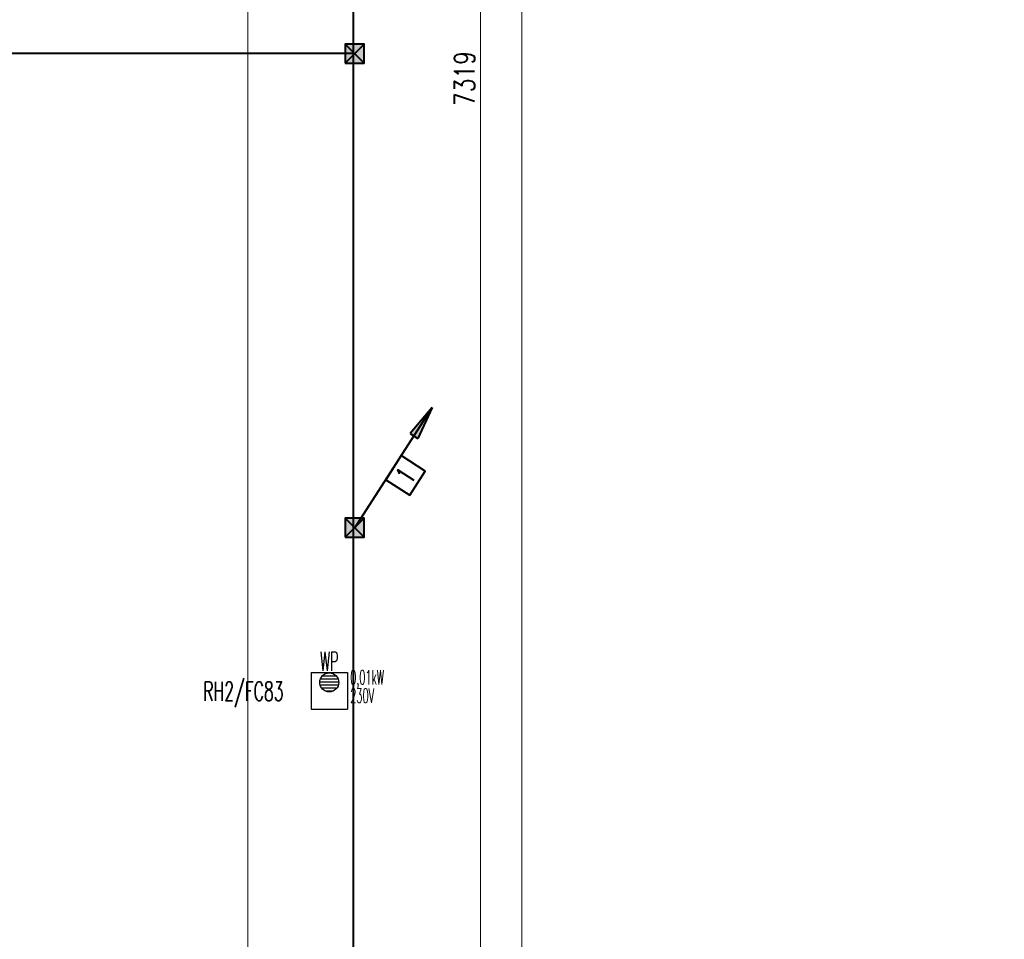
# Model space of a CAD drawing. Header units: millimetres. Extents: x -7955266 to 72030, y -46136 to 9299934.
# Tile 179 of 203: x -5006032 to -4985360, y 6559840 to 6579138. Entities that reach past the tile are written whole.
import ezdxf
from ezdxf.enums import TextEntityAlignment as Align

# ---------------------------------------------------------------- set-up
doc = ezdxf.new("R2010")
doc.units = ezdxf.units.MM
doc.header["$LTSCALE"] = 10
for name, color, linetype, lineweight in [('!XREF', 8, 'Continuous', 5), ('BMS_urzadzenia_nr_obw_magistrala', 140, 'Continuous', 13), ('BMS_urzadzenia_WE_WY', 30, 'Continuous', 20), ('IE_ATRYBUTY_ BLOCK_1', 7, 'Continuous', 25), ('IE_ATRYBUTY_ BLOCK_2', 7, 'Continuous', 18), ('IE_urzadzenia', 30, 'Continuous', 25), ('IE_urzadzenia_nr_obw', 94, 'Continuous', 20), ('IE_zwody', 140, 'Continuous', 40), ('XREF_E_PRZ24002_rzut dachu$0$0-DACH-ISTN', 8, 'Continuous', 5), ('XREF_E_PRZ24002_rzut dachu$0$DO-HALA-WYMIAR', 8, 'Continuous', 5)]:
    doc.layers.add(name, color=color, linetype=linetype, lineweight=lineweight)
doc.styles.add('ROMANS', font='romans.shx', dxfattribs={"width": 0.8})
doc.styles.add('XREF_E_PRZ24002_rzut dachu$0$CP_ATTR', font='ROMANS.SHX')
doc.styles.add('XREF_E_PRZ24002_rzut dachu$0$ROMANS', font='romans.shx', dxfattribs={"width": 0.8})
doc.dimstyles.new('XREF_E_PRZ24002_rzut dachu$0$STANDARD', dxfattribs={"dimscale": 1.4, "dimtxt": 21, "dimasz": 0.5, "dimexe": 0.2, "dimexo": 0.1, "dimgap": 6, "dimtad": 1, "dimdec": 1, "dimrnd": 0.5, "dimzin": 12, "dimdsep": 46, "dimtxsty": 'XREF_E_PRZ24002_rzut dachu$0$ROMANS', "dimblk1": 'XREF_E_PRZ24002_rzut dachu$0$Q', "dimblk2": 'XREF_E_PRZ24002_rzut dachu$0$Q', "dimsah": 1, "dimcen": 0.5, "dimse1": 1, "dimse2": 1, "dimclrd": 8, "dimclre": 8, "dimclrt": 7, "dimadec": 0, "dimazin": 0, "dimtfac": 1, "dimtdec": 1, "dimtix": 1, "dimtmove": 2, "dimatfit": 3, "dimldrblk": 'XREF_E_PRZ24002_rzut dachu$0$Q', "dimfxl": 1, "dimtolj": 1, "dimtzin": 12, "dimarcsym": 0})

# ---------------------------------------------------------------- blocks, each defined once
blk = doc.blocks.new('XREF_E_PRZ24002_rzut dachu$0$Q')
for p, q in [((10.60660171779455, 10.60660171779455), (-10.60660171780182, -10.60660171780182)), ((0, 19.99999999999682), (0, -20.00000000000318))]:
    blk.add_line(p, q)
blk = doc.blocks.new('*D261')
at = {"layer": 'XREF_E_PRZ24002_rzut dachu$0$DO-HALA-WYMIAR', "color": 8, "lineweight": -2, "transparency": 16777216}
blk.add_line((-257859.8825649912, 268402.330293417), (-257859.8825649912, 250444.333913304), dxfattribs=at)
at = {"layer": 'XREF_E_PRZ24002_rzut dachu$0$DO-HALA-WYMIAR', "color": 8, "linetype": 'ByBlock', "lineweight": -2, "transparency": 16777216}
for p, rotation in [((-257859.8825649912, 268403.330293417), 90), ((-257859.8825649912, 250443.333913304), 270)]:
    blk.add_blockref('XREF_E_PRZ24002_rzut dachu$0$Q', p, dxfattribs=dict(at, rotation=rotation))
at = {"layer": 'XREF_E_PRZ24002_rzut dachu$0$DO-HALA-WYMIAR', "color": 7, "transparency": 16777216, "insert": (-257892.8825649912, 259423.3321033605), "char_height": 42, "attachment_point": 5, "rotation": 90, "style": 'XREF_E_PRZ24002_rzut dachu$0$ROMANS'}
blk.add_mtext('\\A1;17960', dxfattribs=at)
blk = doc.blocks.new('*D267')
at = {"layer": 'XREF_E_PRZ24002_rzut dachu$0$DO-HALA-WYMIAR', "color": 8, "lineweight": -2, "transparency": 16777216}
blk.add_line((-258434.8564926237, 250484.3338959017), (-258434.8564926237, 268362.330293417), dxfattribs=at)
at = {"layer": 'XREF_E_PRZ24002_rzut dachu$0$DO-HALA-WYMIAR', "color": 8, "linetype": 'ByBlock', "lineweight": -2, "transparency": 16777216}
for p, rotation in [((-258434.8564926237, 268363.330293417), 90), ((-258434.8564926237, 250483.3338959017), 270)]:
    blk.add_blockref('XREF_E_PRZ24002_rzut dachu$0$Q', p, dxfattribs=dict(at, rotation=rotation))
at = {"layer": 'XREF_E_PRZ24002_rzut dachu$0$DO-HALA-WYMIAR', "color": 7, "transparency": 16777216, "insert": (-258467.8564926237, 259400.5171829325), "char_height": 42, "attachment_point": 5, "rotation": 90, "style": 'XREF_E_PRZ24002_rzut dachu$0$ROMANS'}
blk.add_mtext('\\A1;17880', dxfattribs=at)
blk = doc.blocks.new('*D313')
at = {"layer": 'XREF_E_PRZ24002_rzut dachu$0$DO-HALA-WYMIAR', "color": 8, "lineweight": -2, "transparency": 16777216}
blk.add_line((-257946.6706983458, 259050.3302132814), (-257946.6706983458, 266367.3302934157), dxfattribs=at)
at = {"layer": 'XREF_E_PRZ24002_rzut dachu$0$DO-HALA-WYMIAR', "color": 8, "linetype": 'ByBlock', "lineweight": -2, "transparency": 16777216}
for p, rotation in [((-257946.6706983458, 266368.3302934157), 90), ((-257946.6706983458, 259049.3302132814), 270)]:
    blk.add_blockref('XREF_E_PRZ24002_rzut dachu$0$Q', p, dxfattribs=dict(at, rotation=rotation))
at = {"layer": 'XREF_E_PRZ24002_rzut dachu$0$DO-HALA-WYMIAR', "color": 7, "transparency": 16777216, "insert": (-257979.6706983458, 262708.8302533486), "char_height": 42, "attachment_point": 5, "rotation": 90, "style": 'XREF_E_PRZ24002_rzut dachu$0$ROMANS'}
blk.add_mtext('\\A1;7319', dxfattribs=at)
blk = doc.blocks.new('*D314')
at = {"layer": 'XREF_E_PRZ24002_rzut dachu$0$DO-HALA-WYMIAR', "color": 8, "lineweight": -2, "transparency": 16777216}
blk.add_line((-257946.6706983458, 266367.3302934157), (-257946.6706983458, 259050.3302132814), dxfattribs=at)
at = {"layer": 'XREF_E_PRZ24002_rzut dachu$0$DO-HALA-WYMIAR', "color": 8, "linetype": 'ByBlock', "lineweight": -2, "transparency": 16777216}
for p, rotation in [((-257946.6706983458, 266368.3302934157), 90), ((-257946.6706983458, 259049.3302132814), 270)]:
    blk.add_blockref('XREF_E_PRZ24002_rzut dachu$0$Q', p, dxfattribs=dict(at, rotation=rotation))
at = {"layer": 'XREF_E_PRZ24002_rzut dachu$0$DO-HALA-WYMIAR', "color": 7, "transparency": 16777216, "insert": (-257979.6706983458, 262708.8302533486), "char_height": 42, "attachment_point": 5, "rotation": 90, "style": 'XREF_E_PRZ24002_rzut dachu$0$ROMANS'}
blk.add_mtext('\\A1;7319', dxfattribs=at)
blk = doc.blocks.new('urzadzenie_wpust dachowy')
h = blk.add_hatch()
h.set_pattern_fill('ANSI31', color=256, scale=10, angle=315, style=0)
h.set_pattern_definition([(0, (2.509104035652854e-14, -297.4502871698), (1.06581410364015e-14, 31.75), [])])
edge = h.paths.add_edge_path()
edge.add_arc((-0.6406207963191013, -104.321014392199), 100, 0, 360)
for p, q in [((-191.9349323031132, 0), (191.9349323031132, 0)), ((-191.9349323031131, 0), (-191.9349323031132, -384)), ((191.9349323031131, 0), (191.9349323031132, -384)), ((-191.9349323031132, -384), (191.9349323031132, -384))]:
    blk.add_line(p, q)
blk.add_circle((-0.6406207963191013, -104.321014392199), 100)
at = {"layer": 'BMS_urzadzenia_nr_obw_magistrala', "style": 'ROMANS', "width": 0.5, "flags": 8}
blk.add_attdef('ADR_BMS', (238.6098668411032, -152.5362144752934), '', height=150, dxfattribs=at)
at = {"layer": 'BMS_urzadzenia_WE_WY', "style": 'ROMANS', "width": 0.5, "flags": 8}
blk.add_attdef('BMS_WE_WY', (238.6098668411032, -357.6282089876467), '', height=150, dxfattribs=at)
at = {"layer": 'IE_ATRYBUTY_ BLOCK_1', "style": 'ROMANS', "width": 0.5, "flags": 8}
blk.add_attdef('TYP', text='', height=200, dxfattribs=at).set_placement((-0.6406207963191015, 17.75583003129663), align=Align.CENTER)
at = {"layer": 'IE_ATRYBUTY_ BLOCK_2', "style": 'ROMANS', "width": 0.5, "flags": 8}
for tag, p in [('OPIS1', (-0.6406207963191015, -365.7651066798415)), ('OPIS2', (-0.6406207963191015, -758.8136129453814))]:
    blk.add_attdef(tag, text='', height=150, dxfattribs=at).set_placement(p, align=Align.CENTER)
at = {"layer": 'IE_urzadzenia_nr_obw', "style": 'ROMANS', "width": 0.5, "flags": 8}
blk.add_attdef('NR_OBW', text='', height=150, dxfattribs=at).set_placement((-0.640620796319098, -569.9949141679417), align=Align.CENTER)
blk = doc.blocks.new('przewody_odprowadzajace')
h = blk.add_hatch(color=256)
h.dxf.hatch_style = 1
h.paths.add_polyline_path([(580.7397828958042, 987.3926676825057), (620.7513559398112, 961.5625880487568), (813.5496950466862, 1260.213035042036)])
h.paths.add_polyline_path([(660.7629289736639, 935.7325084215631), (813.5496950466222, 1260.213035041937), (620.7513559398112, 961.5625880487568)])
for p, q in [((0, 0), (813.5496950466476, 1260.213035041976)), ((813.5496950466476, 1260.21303504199), (580.7397828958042, 987.3926676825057)), ((813.5496950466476, 1260.21303504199), (660.7629289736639, 935.7325084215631)), ((580.7397828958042, 987.3926676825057), (660.7629289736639, 935.7325084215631))]:
    blk.add_line(p, q)
blk.add_lwpolyline([(577.4624850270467, 341.3752750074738), (740.1724240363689, 593.4178820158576), (488.1298170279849, 756.1278210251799), (325.4198780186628, 504.0852140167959)], close=True)
at = {"layer": 'IE_ATRYBUTY_ BLOCK_1', "style": 'ROMANS', "width": 0.7, "flags": 8}
blk.add_attdef('TYP', text='', height=200, rotation=57.15511997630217, dxfattribs=at).set_placement((532.7961510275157, 548.7515480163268), align=Align.MIDDLE_CENTER)
at = {"layer": 'IE_ATRYBUTY_ BLOCK_2', "style": 'ROMANS', "width": 0.6, "flags": 8}
for tag, p in [('OPIS1', (931.7333529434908, 919.4383499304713)), ('OPIS2', (931.7333529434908, 719.4383499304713))]:
    blk.add_attdef(tag, text='', height=150, dxfattribs=at).set_placement(p, align=Align.CENTER)
blk = doc.blocks.new('polaczenie_skrecane')
blk.add_hatch(color=256).paths.add_polyline_path([(-100.2917648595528, -100.2917648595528), (99.70823514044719, -100.2917648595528), (99.70823514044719, 99.70823514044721), (-100.2917648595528, 99.70823514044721)])
for p, q in [((99.70823514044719, -100.2917648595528), (-100.2917648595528, 99.70823514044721)), ((99.70823514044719, 99.70823514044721), (-100.2917648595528, -100.2917648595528))]:
    blk.add_line(p, q)
blk.add_lwpolyline([(-100.2917648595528, -100.2917648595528), (99.70823514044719, -100.2917648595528), (99.70823514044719, 99.70823514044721), (-100.2917648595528, 99.70823514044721)], close=True)
at = {"layer": 'IE_ATRYBUTY_ BLOCK_1', "style": 'ROMANS', "width": 0.7, "flags": 8}
blk.add_attdef('TYP', text='', height=200, dxfattribs=at).set_placement((-0.2917648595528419, 119.6167062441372), align=Align.CENTER)
at = {"layer": 'IE_ATRYBUTY_ BLOCK_2', "style": 'ROMANS', "width": 0.6, "flags": 8}
for tag, p in [('OPIS1', (-0.2917648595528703, -273.7423123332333)), ('OPIS2', (-0.2917648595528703, -473.7423123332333))]:
    blk.add_attdef(tag, text='', height=150, dxfattribs=at).set_placement(p, align=Align.CENTER)
blk = doc.blocks.new('XREF_E_PRZ24002_rzut dachu')
at = {"layer": 'XREF_E_PRZ24002_rzut dachu$0$0-DACH-ISTN', "linetype": 'ByBlock', "style": 'XREF_E_PRZ24002_rzut dachu$0$CP_ATTR', "flags": 9}
for tag, p, height, width in [('ARTICLE', (-279644.0530858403, 267204.1877945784), 0.01000000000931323, 3.078589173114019), ('OTHER', (-279644.0530858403, 267204.1877945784), 0.01000000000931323, 3.078589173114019), ('PRODUCER', (-279644.0530858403, 267204.1877945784), 0.01000000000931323, 3.078589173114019), ('PRODUCT-TYPE', (-279644.0530858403, 267204.1877945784), 0.01000000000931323, 3.078589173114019), ('FLOW', (-279644.0530858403, 267204.1877945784), 0.01000000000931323, 3.078589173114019), ('NAME', (-279644.0530858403, 267204.1877945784), 0.01000000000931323, 3.078589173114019), ('ARTICLE', (-279398.180961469, 267206.1877945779), 0.01000000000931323, 2.430115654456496), ('OTHER', (-279398.180961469, 267206.1877945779), 0.01000000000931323, 2.430115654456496), ('PRODUCER', (-279398.180961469, 267206.1877945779), 0.01000000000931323, 2.430115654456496), ('PRODUCT-TYPE', (-279398.180961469, 267206.1877945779), 0.01000000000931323, 2.430115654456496), ('FLOW', (-279398.180961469, 267206.1877945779), 0.01000000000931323, 2.430115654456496), ('NAME', (-279398.180961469, 267206.1877945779), 0.01000000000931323, 2.430115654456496), ('ARTICLE', (-279880.8174823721, 267079.3296396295), 0.01000000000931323, 0.5206439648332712), ('OTHER', (-279880.8174823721, 267079.3296396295), 0.01000000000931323, 0.5206439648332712), ('PRODUCER', (-279880.8174823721, 267079.3296396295), 0.01000000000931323, 0.5206439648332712), ('PRODUCT-TYPE', (-279880.8174823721, 267079.3296396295), 0.01000000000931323, 0.5206439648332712), ('FLOW', (-279880.8174823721, 267079.3296396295), 0.01000000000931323, 0.5206439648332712), ('NAME', (-279880.8174823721, 267079.3296396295), 0.01000000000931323, 0.5206439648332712), ('ARTICLE', (-279828.7530858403, 267079.3296396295), 0.0001000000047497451, 0.9999999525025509), ('OTHER', (-279828.7530858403, 267079.3296396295), 0.0001000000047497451, 0.9999999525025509), ('NAME', (-279828.7530858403, 267079.3296396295), 0.0001000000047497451, 0.9999999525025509), ('PRODUCER', (-279828.7530858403, 267079.3296396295), 0.0001000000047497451, 0.9999999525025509), ('PRODUCT-TYPE', (-279828.7530858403, 267079.3296396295), 0.0001000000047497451, 0.9999999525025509), ('FLOW', (-279828.7530858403, 267079.3296396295), 0.0001000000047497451, 0.9999999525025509), ('ARTICLE', (-279558.1809614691, 266590.1117869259), 0.0001000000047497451, 0.9999999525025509), ('NAME', (-279558.1809614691, 266590.1117869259), 0.0001000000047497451, 0.9999999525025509), ('PRODUCER', (-279558.1809614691, 266590.1117869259), 0.0001000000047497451, 0.9999999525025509), ('PRODUCT-TYPE', (-279558.1809614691, 266590.1117869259), 0.0001000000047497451, 0.9999999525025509), ('FLOW', (-279558.1809614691, 266590.1117869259), 0.0001000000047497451, 0.9999999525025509), ('OTHER', (-279558.1809614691, 266590.1117869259), 0.0001000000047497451, 0.9999999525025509), ('ARTICLE', (-280739.2665486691, 251288.9125331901), 0.0001000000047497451, 0.9999999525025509), ('OTHER', (-280739.2665486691, 251288.9125331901), 0.0001000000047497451, 0.9999999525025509), ('NAME', (-280739.2665486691, 251288.9125331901), 0.0001000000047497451, 0.9999999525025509), ('PRODUCER', (-280739.2665486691, 251288.9125331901), 0.0001000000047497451, 0.9999999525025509), ('PRODUCT-TYPE', (-280739.2665486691, 251288.9125331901), 0.0001000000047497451, 0.9999999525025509), ('FLOW', (-280739.2665486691, 251288.9125331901), 0.0001000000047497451, 0.9999999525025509), ('ARTICLE', (-280605.6504863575, 251288.9125333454), 0.0001000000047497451, 0.9999999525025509), ('OTHER', (-280605.6504863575, 251288.9125333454), 0.0001000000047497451, 0.9999999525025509), ('PRODUCER', (-280605.6504863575, 251288.9125333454), 0.0001000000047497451, 0.9999999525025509), ('PRODUCT-TYPE', (-280605.6504863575, 251288.9125333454), 0.0001000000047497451, 0.9999999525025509), ('FLOW', (-280605.6504863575, 251288.9125333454), 0.0001000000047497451, 0.9999999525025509), ('NAME', (-280605.6504863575, 251288.9125333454), 0.0001000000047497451, 0.9999999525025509), ('ARTICLE', (-279957.3813551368, 251288.9125333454), 0.0001000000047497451, 0.9999999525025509), ('OTHER', (-279957.3813551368, 251288.9125333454), 0.0001000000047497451, 0.9999999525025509), ('PRODUCER', (-279957.3813551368, 251288.9125333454), 0.0001000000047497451, 0.9999999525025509), ('PRODUCT-TYPE', (-279957.3813551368, 251288.9125333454), 0.0001000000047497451, 0.9999999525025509), ('FLOW', (-279957.3813551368, 251288.9125333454), 0.0001000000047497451, 0.9999999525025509), ('NAME', (-279957.3813551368, 251288.9125333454), 0.0001000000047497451, 0.9999999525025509)]:
    blk.add_attdef(tag, p, '', height=height, dxfattribs=dict(at, width=width))
for tag, p, height, rotation, width in [('PRODUCT-TYPE', (-279196.1941682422, 267204.1877945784), 0.0001000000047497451, 180, 0.9999999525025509), ('PRODUCER', (-279196.1941682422, 267204.1877945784), 0.0001000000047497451, 180, 0.9999999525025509), ('ARTICLE', (-279196.1941682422, 267204.1877945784), 0.0001000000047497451, 180, 0.9999999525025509), ('OTHER', (-279196.1941682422, 267204.1877945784), 0.0001000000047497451, 180, 0.9999999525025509), ('FLOW', (-279196.1941682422, 267204.1877945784), 0.0001000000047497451, 180, 0.9999999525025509), ('NAME', (-279196.1941682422, 267204.1877945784), 0.0001000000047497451, 180, 0.9999999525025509), ('PRODUCT-TYPE', (-279109.0746550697, 267204.1877945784), 0.01500000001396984, 180, 0.580796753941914), ('PRODUCER', (-279109.0746550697, 267204.1877945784), 0.01500000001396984, 180, 0.580796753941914), ('ARTICLE', (-279109.0746550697, 267204.1877945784), 0.01500000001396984, 180, 0.580796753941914), ('OTHER', (-279109.0746550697, 267204.1877945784), 0.01500000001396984, 180, 0.580796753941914), ('FLOW', (-279109.0746550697, 267204.1877945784), 0.01500000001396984, 180, 0.580796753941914), ('NAME', (-279109.0746550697, 267204.1877945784), 0.01500000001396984, 180, 0.580796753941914), ('PRODUCT-TYPE', (-279015.1693957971, 267206.1877945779), 0.0001000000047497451, 180, 0.9999999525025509), ('PRODUCER', (-279015.1693957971, 267206.1877945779), 0.0001000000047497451, 180, 0.9999999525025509), ('ARTICLE', (-279015.1693957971, 267206.1877945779), 0.0001000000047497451, 180, 0.9999999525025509), ('OTHER', (-279015.1693957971, 267206.1877945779), 0.0001000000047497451, 180, 0.9999999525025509), ('FLOW', (-279015.1693957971, 267206.1877945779), 0.0001000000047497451, 180, 0.9999999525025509), ('NAME', (-279015.1693957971, 267206.1877945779), 0.0001000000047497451, 180, 0.9999999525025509), ('PRODUCT-TYPE', (-278926.2246551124, 267206.1877945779), 0.01500000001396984, 180, 0.5929649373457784), ('PRODUCER', (-278926.2246551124, 267206.1877945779), 0.01500000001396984, 180, 0.5929649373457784), ('ARTICLE', (-278926.2246551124, 267206.1877945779), 0.01500000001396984, 180, 0.5929649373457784), ('OTHER', (-278926.2246551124, 267206.1877945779), 0.01500000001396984, 180, 0.5929649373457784), ('FLOW', (-278926.2246551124, 267206.1877945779), 0.01500000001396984, 180, 0.5929649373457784), ('NAME', (-278926.2246551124, 267206.1877945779), 0.01500000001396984, 180, 0.5929649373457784), ('PRODUCT-TYPE', (-281440.062336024, 251297.5069951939), 9.999998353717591e-05, 135, 1.000000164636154), ('PRODUCER', (-281440.062336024, 251297.5069951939), 9.999998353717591e-05, 135, 1.000000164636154), ('ARTICLE', (-281440.062336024, 251297.5069951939), 9.999998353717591e-05, 135, 1.000000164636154), ('OTHER', (-281440.062336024, 251297.5069951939), 9.999998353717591e-05, 135, 1.000000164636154), ('FLOW', (-281440.062336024, 251297.5069951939), 9.999998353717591e-05, 135, 1.000000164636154), ('NAME', (-281440.062336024, 251297.5069951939), 9.999998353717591e-05, 135, 1.000000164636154), ('PRODUCT-TYPE', (-281343.2630320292, 251313.1625331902), 0.0001000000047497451, 180, 0.9999999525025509), ('PRODUCER', (-281343.2630320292, 251313.1625331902), 0.0001000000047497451, 180, 0.9999999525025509), ('ARTICLE', (-281343.2630320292, 251313.1625331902), 0.0001000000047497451, 180, 0.9999999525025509), ('OTHER', (-281343.2630320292, 251313.1625331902), 0.0001000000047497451, 180, 0.9999999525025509), ('NAME', (-281343.2630320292, 251313.1625331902), 0.0001000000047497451, 180, 0.9999999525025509), ('FLOW', (-281343.2630320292, 251313.1625331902), 0.0001000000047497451, 180, 0.9999999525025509), ('PRODUCT-TYPE', (-281127.8785464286, 251288.9125331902), 0.0001000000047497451, 180, 0.9999999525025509), ('PRODUCER', (-281127.8785464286, 251288.9125331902), 0.0001000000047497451, 180, 0.9999999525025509), ('ARTICLE', (-281127.8785464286, 251288.9125331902), 0.0001000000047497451, 180, 0.9999999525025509), ('OTHER', (-281127.8785464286, 251288.9125331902), 0.0001000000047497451, 180, 0.9999999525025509), ('NAME', (-281127.8785464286, 251288.9125331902), 0.0001000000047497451, 180, 0.9999999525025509), ('FLOW', (-281127.8785464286, 251288.9125331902), 0.0001000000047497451, 180, 0.9999999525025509), ('ARTICLE', (-281411.2902044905, 251268.7348636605), 9.999998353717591e-05, 315, 1.000000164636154), ('NAME', (-281411.2902044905, 251268.7348636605), 9.999998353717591e-05, 315, 1.000000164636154), ('PRODUCER', (-281411.2902044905, 251268.7348636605), 9.999998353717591e-05, 315, 1.000000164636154), ('PRODUCT-TYPE', (-281411.2902044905, 251268.7348636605), 9.999998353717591e-05, 315, 1.000000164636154), ('FLOW', (-281411.2902044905, 251268.7348636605), 9.999998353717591e-05, 315, 1.000000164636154), ('OTHER', (-281411.2902044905, 251268.7348636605), 9.999998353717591e-05, 315, 1.000000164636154)]:
    blk.add_attdef(tag, p, '', height=height, rotation=rotation, dxfattribs=dict(at, width=width))
at = {"layer": 'XREF_E_PRZ24002_rzut dachu$0$0-DACH-ISTN', "linetype": 'ByBlock', "style": 'XREF_E_PRZ24002_rzut dachu$0$CP_ATTR', "text_generation_flag": 4, "width": 0.9999999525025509, "flags": 9}
for tag, p, rotation in [('PRODUCT-TYPE', (-279463.180961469, 267141.1877945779), 90), ('PRODUCER', (-279463.180961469, 267141.1877945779), 90), ('ARTICLE', (-279463.180961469, 267141.1877945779), 90), ('OTHER', (-279463.180961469, 267141.1877945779), 90), ('NAME', (-279463.180961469, 267141.1877945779), 90), ('FLOW', (-279463.180961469, 267141.1877945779), 90), ('PRODUCT-TYPE', (-281127.8785464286, 251288.9125331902), 180), ('PRODUCER', (-281127.8785464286, 251288.9125331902), 180), ('ARTICLE', (-281127.8785464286, 251288.9125331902), 180), ('OTHER', (-281127.8785464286, 251288.9125331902), 180), ('NAME', (-281127.8785464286, 251288.9125331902), 180), ('FLOW', (-281127.8785464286, 251288.9125331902), 180)]:
    blk.add_attdef(tag, p, '', height=0.0001000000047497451, rotation=rotation, dxfattribs=at)
at = {"layer": 'XREF_E_PRZ24002_rzut dachu$0$0-DACH-ISTN', "linetype": 'ByBlock', "style": 'XREF_E_PRZ24002_rzut dachu$0$CP_ATTR', "flags": 9}
for tag, p, height, rotation in [('PRODUCT-TYPE', (-279586.6821856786, 266526.1853309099), 0.002500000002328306, 180), ('PRODUCER', (-279586.6821856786, 266526.1853309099), 0.002500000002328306, 180), ('ARTICLE', (-279586.6821856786, 266526.1853309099), 0.002500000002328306, 180), ('OTHER', (-279586.6821856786, 266526.1853309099), 0.002500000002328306, 180), ('FLOW', (-279586.6821856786, 266526.1853309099), 0.002500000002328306, 180), ('NAME', (-279586.6821856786, 266526.1853309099), 0.002500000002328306, 180), ('ARTICLE', (-281440.062336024, 251297.5069951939), 0.0001, 315), ('NAME', (-281440.062336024, 251297.5069951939), 0.0001, 315), ('PRODUCER', (-281440.062336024, 251297.5069951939), 0.0001, 315), ('PRODUCT-TYPE', (-281440.062336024, 251297.5069951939), 0.0001, 315), ('FLOW', (-281440.062336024, 251297.5069951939), 0.0001, 315), ('OTHER', (-281440.062336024, 251297.5069951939), 0.0001, 315), ('PRODUCT-TYPE', (-281117.0976194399, 251288.9125331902), 0.0001, 180), ('PRODUCER', (-281117.0976194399, 251288.9125331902), 0.0001, 180), ('ARTICLE', (-281117.0976194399, 251288.9125331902), 0.0001, 180), ('OTHER', (-281117.0976194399, 251288.9125331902), 0.0001, 180), ('FLOW', (-281117.0976194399, 251288.9125331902), 0.0001, 180), ('NAME', (-281117.0976194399, 251288.9125331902), 0.0001, 180), ('PRODUCT-TYPE', (-280739.2665486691, 251288.9125331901), 0.0001, 180), ('PRODUCER', (-280739.2665486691, 251288.9125331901), 0.0001, 180), ('ARTICLE', (-280739.2665486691, 251288.9125331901), 0.0001, 180), ('OTHER', (-280739.2665486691, 251288.9125331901), 0.0001, 180), ('FLOW', (-280739.2665486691, 251288.9125331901), 0.0001, 180), ('NAME', (-280739.2665486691, 251288.9125331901), 0.0001, 180), ('PRODUCT-TYPE', (-279957.3813551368, 251288.9125333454), 0.0001, 180), ('PRODUCER', (-279957.3813551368, 251288.9125333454), 0.0001, 180), ('ARTICLE', (-279957.3813551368, 251288.9125333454), 0.0001, 180), ('OTHER', (-279957.3813551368, 251288.9125333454), 0.0001, 180), ('FLOW', (-279957.3813551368, 251288.9125333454), 0.0001, 180), ('NAME', (-279957.3813551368, 251288.9125333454), 0.0001, 180)]:
    blk.add_attdef(tag, p, '', height=height, rotation=rotation, dxfattribs=at)
at = {"layer": 'XREF_E_PRZ24002_rzut dachu$0$0-DACH-ISTN', "linetype": 'ByBlock', "style": 'XREF_E_PRZ24002_rzut dachu$0$CP_ATTR'}
for tag, p, height, flags in [('VAL', (-281520.0315226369, 251451.2538443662), 5e-05, 1), ('NAME', (-281520.0315226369, 251451.2537995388), 5e-05, 1), ('FLOW', (-281520.031525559, 251451.2537610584), 5e-05, 1), ('CHARACTER', (-281520.031525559, 251451.2537214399), 5e-05, 1), ('TEMPERATURE', (-281520.031525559, 251451.253674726), 5e-05, 1), ('NUMBER', (-281520.031525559, 251451.2536351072), 5e-05, 1), ('PRODUCT-TYPE', (-281520.031525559, 251451.2535913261), 5e-05, 1), ('ORDER-NO', (-281520.031525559, 251451.2535455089), 5e-05, 1), ('H', (-281520.0313761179, 251451.2537995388), 5e-05, 1), ('PN', (-281520.0313331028, 251451.2537995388), 5e-05, 1), ('PRODUCER', (-281520.0313379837, 251451.2537610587), 5e-05, 1), ('VOLTAGE', (-281520.0312765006, 251451.253632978), 5e-05, 1), ('ARTICLE', (-281520.0312587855, 251451.2538079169), 5e-05, 1), ('WEIGHT', (-281520.0312379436, 251451.2537194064), 5e-05, 1), ('GROUP', (-281520.0312306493, 251451.2536756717), 5e-05, 1), ('POWER', (-281520.0312296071, 251451.2535403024), 5e-05, 1), ('DN', (-281520.0311316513, 251451.2535850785), 5e-05, 1), ('ARTICLE', (-281343.2630320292, 251313.1625331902), 0.0001, 9), ('NAME', (-281343.2630320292, 251313.1625331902), 0.0001, 9), ('PRODUCER', (-281343.2630320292, 251313.1625331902), 0.0001, 9), ('PRODUCT-TYPE', (-281343.2630320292, 251313.1625331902), 0.0001, 9), ('FLOW', (-281343.2630320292, 251313.1625331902), 0.0001, 9), ('OTHER', (-281343.2630320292, 251313.1625331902), 0.0001, 9), ('ARTICLE', (-281127.8785464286, 251288.9125331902), 0.0001, 9), ('OTHER', (-281127.8785464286, 251288.9125331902), 0.0001, 9), ('NAME', (-281127.8785464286, 251288.9125331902), 0.0001, 9), ('PRODUCER', (-281127.8785464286, 251288.9125331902), 0.0001, 9), ('PRODUCT-TYPE', (-281127.8785464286, 251288.9125331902), 0.0001, 9), ('FLOW', (-281127.8785464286, 251288.9125331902), 0.0001, 9), ('ARTICLE', (-280750.0474756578, 251288.9125331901), 0.0001, 9), ('OTHER', (-280750.0474756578, 251288.9125331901), 0.0001, 9), ('NAME', (-280750.0474756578, 251288.9125331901), 0.0001, 9), ('PRODUCER', (-280750.0474756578, 251288.9125331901), 0.0001, 9), ('PRODUCT-TYPE', (-280750.0474756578, 251288.9125331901), 0.0001, 9), ('FLOW', (-280750.0474756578, 251288.9125331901), 0.0001, 9), ('ARTICLE', (-280647.2665486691, 251288.9125333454), 0.0001, 9), ('OTHER', (-280647.2665486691, 251288.9125333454), 0.0001, 9), ('PRODUCER', (-280647.2665486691, 251288.9125333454), 0.0001, 9), ('PRODUCT-TYPE', (-280647.2665486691, 251288.9125333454), 0.0001, 9), ('FLOW', (-280647.2665486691, 251288.9125333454), 0.0001, 9), ('NAME', (-280647.2665486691, 251288.9125333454), 0.0001, 9), ('ARTICLE', (-281393.6125349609, 251261.4125331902), 0.0001, 9), ('OTHER', (-281393.6125349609, 251261.4125331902), 0.0001, 9), ('NAME', (-281393.6125349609, 251261.4125331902), 0.0001, 9), ('PRODUCER', (-281393.6125349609, 251261.4125331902), 0.0001, 9), ('PRODUCT-TYPE', (-281393.6125349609, 251261.4125331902), 0.0001, 9), ('FLOW', (-281393.6125349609, 251261.4125331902), 0.0001, 9), ('VAL', (-281345.5026802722, 250753.9798198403), 5e-05, 1), ('FLOW', (-281345.5026831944, 250753.9797365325), 5e-05, 1), ('CHARACTER', (-281345.5026831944, 250753.979696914), 5e-05, 1), ('TEMPERATURE', (-281345.5026831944, 250753.9796502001), 5e-05, 1), ('NUMBER', (-281345.5026831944, 250753.9796105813), 5e-05, 1), ('PRODUCT-TYPE', (-281345.5026831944, 250753.9795668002), 5e-05, 1), ('ORDER-NO', (-281345.5026831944, 250753.979520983), 5e-05, 1), ('NAME', (-281345.5026802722, 250753.9797750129), 5e-05, 1), ('H', (-281345.5025337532, 250753.9797750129), 5e-05, 1), ('PRODUCER', (-281345.5024956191, 250753.9797365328), 5e-05, 1), ('PN', (-281345.5024907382, 250753.9797750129), 5e-05, 1), ('VOLTAGE', (-281345.5024341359, 250753.9796084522), 5e-05, 1), ('ARTICLE', (-281345.5024164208, 250753.979783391), 5e-05, 1), ('WEIGHT', (-281345.502395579, 250753.9796948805), 5e-05, 1), ('GROUP', (-281345.5023882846, 250753.9796511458), 5e-05, 1), ('POWER', (-281345.5023872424, 250753.9795157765), 5e-05, 1), ('DN', (-281345.5022892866, 250753.9795605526), 5e-05, 1)]:
    blk.add_attdef(tag, p, '', height=height, dxfattribs=dict(at, flags=flags))
at = {"layer": 'XREF_E_PRZ24002_rzut dachu$0$0-DACH-ISTN', "linetype": 'ByBlock', "style": 'XREF_E_PRZ24002_rzut dachu$0$CP_ATTR', "text_generation_flag": 4, "width": 0.9999999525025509, "flags": 9}
for tag in ['ARTICLE', 'OTHER', 'NAME', 'PRODUCER', 'PRODUCT-TYPE', 'FLOW']:
    blk.add_attdef(tag, (-280739.2665486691, 251288.9125331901), '', height=0.0001000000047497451, dxfattribs=at)
at = {"layer": 'XREF_E_PRZ24002_rzut dachu$0$0-DACH-ISTN', "linetype": 'ByBlock', "style": 'XREF_E_PRZ24002_rzut dachu$0$CP_ATTR', "flags": 9}
for tag, p in [('ORDER-NO', (-280584.3265687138, 251288.164607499)), ('PRODUCER', (-280584.3261833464, 251288.1600992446)), ('GROUP', (-280584.325503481, 251288.175978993)), ('PRODUCT-TYPE', (-280584.3255588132, 251288.1688363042)), ('ARTICLE', (-280584.3252772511, 251288.172336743)), ('NUMBER', (-280584.3250538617, 251288.1795038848)), ('NAME', (-280584.3246751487, 251288.1836389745)), ('TEMPERATURE', (-280584.3145761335, 251288.183491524)), ('FLOW', (-280584.3121592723, 251288.1757186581)), ('CHARACTER', (-280584.3112939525, 251288.172636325)), ('VOLTAGE', (-280584.3065077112, 251288.1607085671)), ('POWER', (-280584.3058639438, 251288.164694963)), ('OTHER', (-280584.3046278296, 251288.179787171)), ('DN', (-280584.2994389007, 251288.1689706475)), ('PN', (-280584.2991510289, 251288.1761193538))]:
    blk.add_attdef(tag, text='', height=0.002, dxfattribs=at).set_placement(p, align=Align.MIDDLE_LEFT)
for tag, height, width, p in [('ORDER-NO', 0.001574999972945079, 1.000000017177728, (-279928.7762760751, 251288.3235417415)), ('PRODUCER', 0.00157500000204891, 0.999999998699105, (-279928.775972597, 251288.3199914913)), ('GROUP', 0.00157500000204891, 0.999999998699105, (-279928.775437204, 251288.332496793)), ('PRODUCT-TYPE', 0.00157500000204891, 0.999999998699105, (-279928.7754807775, 251288.3268719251)), ('ARTICLE', 0.00157500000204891, 0.999999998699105, (-279928.7752590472, 251288.3296285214)), ('NUMBER', 0.00157500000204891, 0.999999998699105, (-279928.7750831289, 251288.3352726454)), ('NAME', 0.00157500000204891, 0.999999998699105, (-279928.7747848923, 251288.3385290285)), ('TEMPERATURE', 0.00157500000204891, 0.999999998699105, (-279928.7668319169, 251288.338412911)), ('FLOW', 0.00157500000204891, 0.999999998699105, (-279928.7649286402, 251288.3322917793)), ('CHARACTER', 0.00157500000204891, 0.999999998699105, (-279928.7642472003, 251288.3298644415)), ('VOLTAGE', 0.00157500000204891, 0.999999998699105, (-279928.7604780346, 251288.3204713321)), ('POWER', 0.00157500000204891, 0.999999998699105, (-279928.759971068, 251288.3236106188)), ('OTHER', 0.00157500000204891, 0.999999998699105, (-279928.7589976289, 251288.335495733)), ('DN', 0.00157500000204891, 0.999999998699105, (-279928.7549113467, 251288.3269777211)), ('PN', 0.00157500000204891, 0.999999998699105, (-279928.7546846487, 251288.3326073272))]:
    blk.add_attdef(tag, text='', height=height, dxfattribs=dict(at, width=width)).set_placement(p, align=Align.MIDDLE_LEFT)
at = {"layer": 'XREF_E_PRZ24002_rzut dachu$0$DO-HALA-WYMIAR'}
for base, p1, p2, picture, middle in [((-257859.8825649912, 250443.333913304), (-258173.1826345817, 268403.330293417, -5.044031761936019e-06), (-258173.1825840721, 250443.333913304, -5.044031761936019e-06), '*D261', (-257892.8825649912, 259423.3321033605)), ((-257946.6706983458, 266368.3302934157), (-257946.6706983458, 259049.3302132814), (-257946.6706983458, 266368.3302934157), '*D313', (-257979.6706983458, 262708.8302533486)), ((-257946.6706983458, 259049.3302132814), (-257946.6706983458, 266368.3302934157), (-257966.6706983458, 259049.3302132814), '*D314', (-257979.6706983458, 262708.8302533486))]:
    dim = blk.add_linear_dim(base=base, p1=p1, p2=p2, angle=90, dimstyle='XREF_E_PRZ24002_rzut dachu$0$STANDARD', override={"dimscale": 2}, dxfattribs=at)
    dim.commit()
    dim.dimension.update_dxf_attribs({"geometry": picture, "text_midpoint": middle})
dim = blk.add_linear_dim(base=(-258434.8564926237, 268363.330293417), p1=(-258213.6826345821, 250483.3338959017, -5.044031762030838e-06), p2=(-258213.682634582, 268363.330293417, -5.044031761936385e-06), angle=90, dimstyle='XREF_E_PRZ24002_rzut dachu$0$STANDARD', override={"dimscale": 2}, dxfattribs=at)
dim.commit()
dim.dimension.update_dxf_attribs({"geometry": '*D267', "text_midpoint": (-258467.8564926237, 259400.5171829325), "dimtype": 160})

msp = doc.modelspace()

# ---------------------------------------------------------------- linework, layer by layer
at = {"layer": 'IE_zwody'}
for p, q in [((-4999020.732677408, 6455617.620907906, 5.607180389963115e-07), (-4999020.732677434, 6634447.620839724)), ((-4998995.863045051, 6578428.606070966, 8.405050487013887e-05), (-5067888.205401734, 6578428.58884722, 2.136974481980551e-05))]:
    msp.add_line(p, q, dxfattribs=at)

# ---------------------------------------------------------------- block references
at = {"layer": '!XREF', "xscale": 10, "yscale": 10, "zscale": 10}
msp.add_blockref('XREF_E_PRZ24002_rzut dachu', (-2416894.037204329, 3950814.317905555, 5.044031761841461e-05), dxfattribs=at)
at = {"layer": 'IE_urzadzenia'}
ref = msp.add_blockref('urzadzenie_wpust dachowy', (-4999531.38807109, 6565439.956797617), dxfattribs=dict(at, xscale=2, yscale=2, zscale=2))
ref.add_attrib('OPIS1', '0,01kW', dxfattribs={"layer": 'IE_ATRYBUTY_ BLOCK_2', "height": 300, "style": 'ROMANS', "width": 0.5, "flags": 8}).set_placement((-4998737.568245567, 6565186.962078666), align=Align.CENTER)
ref.add_attrib('OPIS2', '230V', dxfattribs={"layer": 'IE_ATRYBUTY_ BLOCK_2', "height": 300, "style": 'ROMANS', "width": 0.5, "flags": 8}).set_placement((-4998841.755114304, 6564802.120278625), align=Align.CENTER)
ref.add_attrib('TYP', 'WP', dxfattribs={"layer": 'IE_ATRYBUTY_ BLOCK_1', "height": 400, "style": 'ROMANS', "width": 0.5, "flags": 8}).set_placement((-4999532.669312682, 6565475.468457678), align=Align.CENTER)
at = {"layer": 'IE_zwody', "linetype": 'Continuous', "ltscale": 20, "xscale": 2, "yscale": 2, "zscale": 2}
for p in [(-4998996.077318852, 6578428.391797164, 8.405050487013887e-05), (-4998996.1874384, 6568477.192151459)]:
    msp.add_blockref('polaczenie_skrecane', p, dxfattribs=at)
at = {"layer": 'IE_zwody'}
ref = msp.add_blockref('przewody_odprowadzajace', (-4998995.973164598, 6568477.40642526), dxfattribs=dict(at, xscale=2, yscale=2))
ref.add_attrib('TYP', '1', dxfattribs={"layer": 'IE_ATRYBUTY_ BLOCK_1', "height": 400.0000000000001, "rotation": 57.1551199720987, "style": 'ROMANS', "width": 0.7000000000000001}).set_placement((-4997930.380862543, 6569574.909521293), align=Align.MIDDLE_CENTER)

# ---------------------------------------------------------------- texts
at = {"layer": 'IE_urzadzenia_nr_obw', "style": 'ROMANS', "width": 0.6}
msp.add_text('RH2/FC83', height=399.9999999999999, dxfattribs=at).set_placement((-5002179.28620139, 6564845.609051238))

doc.saveas('drawing.dxf')
